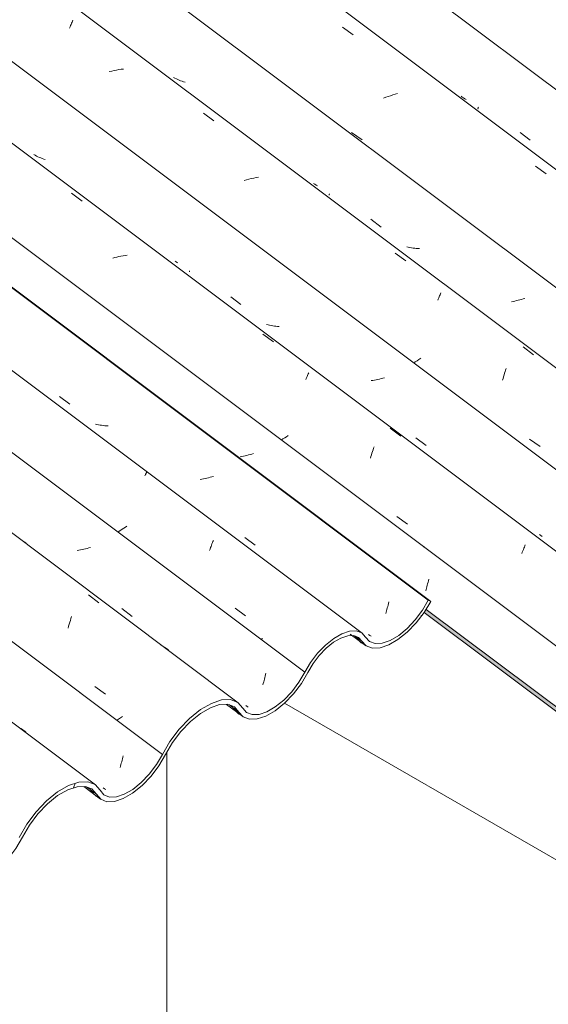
# Model space of a CAD drawing. Header units: millimetres. Extents: x 6528 to 21779, y 617 to 11154.
# Tile 80 of 106: x 16143 to 16623, y 4936 to 5830. Entities that reach past the tile are written whole.
import ezdxf

# ---------------------------------------------------------------- set-up
doc = ezdxf.new("R2010")
doc.units = ezdxf.units.MM
doc.layers.add('A-GLAZ-CWMG', color=7, linetype='Continuous', lineweight=5)
doc.layers.add('I-WALL', color=7, linetype='Continuous', lineweight=5)

# ---------------------------------------------------------------- blocks, each defined once
blk = doc.blocks.new('FP_63-ISO_02')
at = {"layer": 'A-GLAZ-CWMG', "color": 9, "true_color": 0xc0c0c0}
for p, q in [((16344.7, 5433.57), (16343.17, 5433.3)), ((16346.22, 5433.86), (16344.7, 5433.57)), ((16347.75, 5434.18), (16346.22, 5433.86)), ((16349.26, 5434.52), (16347.75, 5434.18)), ((16350.78, 5434.88), (16349.26, 5434.52)), ((16352.28, 5435.27), (16350.78, 5434.88)), ((16353.78, 5435.68), (16352.28, 5435.27)), ((16355.27, 5436.11), (16353.78, 5435.68)), ((16512.46, 5313.88), (16512.81, 5315.17)), ((16512.81, 5315.17), (16513.15, 5316.48)), ((16513.15, 5316.48), (16513.49, 5317.81)), ((16513.49, 5317.81), (16513.82, 5319.17)), ((16513.82, 5319.17), (16514.13, 5320.54)), ((16514.13, 5320.54), (16514.44, 5321.93)), ((16511.74, 5311.37), (16512.1, 5312.62)), ((16512.1, 5312.62), (16512.46, 5313.88))]:
    blk.add_line(p, q, dxfattribs=at)
blk = doc.blocks.new('FP_64-ISO_02')
at = {"layer": 'A-GLAZ-CWMG'}
blk.add_line((17055.9, 5027.73), (13731.04, 7523.22), dxfattribs=at)
at = {"layer": 'A-GLAZ-CWMG', "color": 9, "true_color": 0xc0c0c0}
for p, q in [((16190.18, 5672.63), (16199.73, 5665.6)), ((16229.44, 5614.25), (16227.59, 5613.77)), ((16231.29, 5614.7), (16229.44, 5614.25)), ((16233.15, 5615.11), (16231.29, 5614.7)), ((16235, 5615.48), (16233.15, 5615.11)), ((16236.86, 5615.82), (16235, 5615.48)), ((16238.71, 5616.12), (16236.86, 5615.82)), ((16240.56, 5616.38), (16238.71, 5616.12)), ((16363.85, 5544.71), (16373.39, 5537.66)), ((16402.82, 5503.53), (16403.24, 5504.49)), ((16403.24, 5504.49), (16403.65, 5505.41)), ((16403.65, 5505.41), (16404.04, 5506.29)), ((16404.04, 5506.29), (16404.43, 5507.12)), ((16404.43, 5507.12), (16404.79, 5507.92)), ((16404.79, 5507.92), (16405.14, 5508.67)), ((16405.14, 5508.67), (16405.47, 5509.38)), ((16479.48, 5459.15), (16489.01, 5452.08)), ((16382.1, 5449.38), (16380.55, 5448.34)), ((16383.68, 5450.41), (16382.1, 5449.38)), ((16385.3, 5451.44), (16383.68, 5450.41)), ((16386.95, 5452.46), (16385.3, 5451.44)), ((16463.9, 5439.53), (16464.39, 5440.94)), ((16464.39, 5440.94), (16464.87, 5442.31)), ((16461.53, 5432.02), (16462, 5433.59)), ((16462, 5433.59), (16462.47, 5435.12)), ((16462.47, 5435.12), (16462.94, 5436.62)), ((16462.94, 5436.62), (16463.42, 5438.09)), ((16463.42, 5438.09), (16463.9, 5439.53)), ((16485.57, 5378.8), (16495.1, 5372.02)), ((16510.59, 5351.37), (16510.14, 5351.07)), ((16600.85, 5350.1), (16601.3, 5351.2)), ((16601.3, 5351.2), (16601.75, 5352.27)), ((16601.75, 5352.27), (16602.18, 5353.29)), ((16598.96, 5345.3), (16599.44, 5346.56)), ((16599.44, 5346.56), (16599.91, 5347.78)), ((16599.91, 5347.78), (16600.38, 5348.96)), ((16600.38, 5348.96), (16600.85, 5350.1))]:
    blk.add_line(p, q, dxfattribs=at)
blk = doc.blocks.new('FP_65-ISO_02')
at = {"layer": 'A-GLAZ-CWMG', "color": 9, "true_color": 0xc0c0c0}
for p, q in [((16157.12, 5707.13), (16155.9, 5707.8)), ((16158.36, 5706.48), (16157.12, 5707.13)), ((16159.62, 5705.88), (16158.36, 5706.48)), ((16160.89, 5705.3), (16159.62, 5705.88)), ((16162.19, 5704.76), (16160.89, 5705.3)), ((16163.5, 5704.25), (16162.19, 5704.76)), ((16164.84, 5703.78), (16163.5, 5704.25)), ((16166.19, 5703.34), (16164.84, 5703.78)), ((16285.25, 5610.31), (16284.14, 5611.09)), ((16286.38, 5609.56), (16285.25, 5610.31)), ((16297.11, 5601.56), (16297.14, 5601.73)), ((16297.11, 5601.43), (16297.11, 5601.56)), ((16297.14, 5601.34), (16297.11, 5601.43)), ((16297.14, 5601.73), (16297.2, 5601.96)), ((16297.2, 5601.96), (16297.29, 5602.22)), ((16334.7, 5578.56), (16343.95, 5571.5)), ((16368.6, 5553.04), (16367.21, 5553.4)), ((16370.01, 5552.72), (16368.6, 5553.04)), ((16371.42, 5552.43), (16370.01, 5552.72)), ((16372.86, 5552.18), (16371.42, 5552.43)), ((16374.3, 5551.95), (16372.86, 5552.18)), ((16375.76, 5551.76), (16374.3, 5551.95)), ((16377.22, 5551.6), (16375.76, 5551.76)), ((16378.7, 5551.48), (16377.22, 5551.6)), ((16463.72, 5502.66), (16462.19, 5502.42)), ((16465.25, 5502.92), (16463.72, 5502.66)), ((16466.77, 5503.21), (16465.25, 5502.92)), ((16468.3, 5503.52), (16466.77, 5503.21)), ((16469.82, 5503.86), (16468.3, 5503.52)), ((16471.33, 5504.22), (16469.82, 5503.86)), ((16472.84, 5504.61), (16471.33, 5504.22)), ((16474.35, 5505.01), (16472.84, 5504.61)), ((16502.86, 5450.4), (16512.11, 5443.36)), ((16616.39, 5361.75), (16615.18, 5362.62)), ((16617.61, 5360.91), (16616.39, 5361.75))]:
    blk.add_line(p, q, dxfattribs=at)
blk = doc.blocks.new('FP_66-ISO_02')
at = {"layer": 'A-GLAZ-CWMG'}
blk.add_line((17180.28, 5101.02), (13731.04, 7689.87), dxfattribs=at)
at = {"layer": 'A-GLAZ-CWMG', "color": 9, "true_color": 0xc0c0c0}
for p, q in [((16188.84, 5823.83), (16189.29, 5824.96)), ((16189.29, 5824.96), (16189.74, 5826.05)), ((16189.74, 5826.05), (16190.18, 5827.1)), ((16190.18, 5827.1), (16190.61, 5828.12)), ((16190.61, 5828.12), (16191.03, 5829.1)), ((16191.03, 5829.1), (16191.44, 5830.04)), ((16188.38, 5822.67), (16188.84, 5823.83)), ((16226.58, 5783.74), (16224.42, 5783.23)), ((16228.74, 5784.2), (16226.58, 5783.74)), ((16230.9, 5784.61), (16228.74, 5784.2)), ((16233.06, 5784.98), (16230.9, 5784.61)), ((16235.22, 5785.3), (16233.06, 5784.98)), ((16237.37, 5785.56), (16235.22, 5785.3)), ((16309.81, 5745.54), (16319.4, 5738.56)), ((16349.07, 5684.82), (16346.93, 5684.17)), ((16351.22, 5685.42), (16349.07, 5684.82)), ((16353.38, 5685.98), (16351.22, 5685.42)), ((16355.54, 5686.5), (16353.38, 5685.98)), ((16357.7, 5686.97), (16355.54, 5686.5)), ((16359.87, 5687.4), (16357.7, 5686.97)), ((16484.1, 5618.22), (16493.67, 5611.2)), ((16522.62, 5575.43), (16523.06, 5576.51)), ((16523.06, 5576.51), (16523.5, 5577.54)), ((16523.5, 5577.54), (16523.92, 5578.54)), ((16523.92, 5578.54), (16524.34, 5579.5)), ((16524.34, 5579.5), (16524.74, 5580.42)), ((16524.74, 5580.42), (16525.13, 5581.3)), ((16525.13, 5581.3), (16525.51, 5582.15)), ((16600.14, 5533.02), (16609.71, 5525.98)), ((16503.87, 5520.54), (16502.26, 5519.47)), ((16505.52, 5521.61), (16503.87, 5520.54)), ((16507.19, 5522.67), (16505.52, 5521.61)), ((16502.26, 5519.47), (16500.69, 5518.4)), ((16583.83, 5510.56), (16584.31, 5512.03)), ((16584.31, 5512.03), (16584.78, 5513.47)), ((16581.53, 5502.8), (16581.98, 5504.41)), ((16581.98, 5504.41), (16582.43, 5505.99)), ((16582.43, 5505.99), (16582.9, 5507.54)), ((16582.9, 5507.54), (16583.36, 5509.07)), ((16583.36, 5509.07), (16583.83, 5510.56)), ((16605.99, 5449.31), (16615.55, 5442.56))]:
    blk.add_line(p, q, dxfattribs=at)
blk = doc.blocks.new('FP_67-ISO_02')
at = {"layer": 'A-GLAZ-CWMG', "color": 9, "true_color": 0xc0c0c0}
for p, q in [((16284.05, 5777.12), (16282.81, 5777.75)), ((16285.31, 5776.53), (16284.05, 5777.12)), ((16286.59, 5775.97), (16285.31, 5776.53)), ((16287.89, 5775.44), (16286.59, 5775.97)), ((16289.21, 5774.95), (16287.89, 5775.44)), ((16290.55, 5774.49), (16289.21, 5774.95)), ((16291.91, 5774.06), (16290.55, 5774.49)), ((16293.28, 5773.67), (16291.91, 5774.06)), ((16410.98, 5680.87), (16409.84, 5681.66)), ((16412.14, 5680.12), (16410.98, 5680.87)), ((16413.32, 5679.4), (16412.14, 5680.12)), ((16424.03, 5671.16), (16424.05, 5671.31)), ((16424.04, 5671.05), (16424.03, 5671.16)), ((16424.07, 5670.97), (16424.04, 5671.05)), ((16424.05, 5671.31), (16424.09, 5671.49)), ((16424.09, 5671.49), (16424.15, 5671.71)), ((16424.15, 5671.71), (16424.24, 5671.96)), ((16424.24, 5671.96), (16424.35, 5672.25)), ((16462, 5649.06), (16471.25, 5642)), ((16495.92, 5623.55), (16494.51, 5623.85)), ((16497.35, 5623.29), (16495.92, 5623.55)), ((16498.79, 5623.06), (16497.35, 5623.29)), ((16500.24, 5622.87), (16498.79, 5623.06)), ((16501.7, 5622.71), (16500.24, 5622.87)), ((16503.17, 5622.58), (16501.7, 5622.71)), ((16504.66, 5622.48), (16503.17, 5622.58)), ((16506.15, 5622.42), (16504.66, 5622.48)), ((16591.27, 5574.41), (16589.75, 5574.11)), ((16592.79, 5574.73), (16591.27, 5574.41)), ((16594.31, 5575.08), (16592.79, 5574.73)), ((16595.82, 5575.45), (16594.31, 5575.08)), ((16597.32, 5575.84), (16595.82, 5575.45)), ((16598.82, 5576.26), (16597.32, 5575.84)), ((16600.31, 5576.7), (16598.82, 5576.26)), ((16601.79, 5577.15), (16600.31, 5576.7))]:
    blk.add_line(p, q, dxfattribs=at)
blk = doc.blocks.new('FP_68-ISO_02')
at = {"layer": 'A-GLAZ-CWMG'}
blk.add_line((17314.28, 5180.68), (13731.04, 7870.1), dxfattribs=at)
at = {"layer": 'A-GLAZ-CWMG', "color": 9, "true_color": 0xc0c0c0}
for p, q in [((16436.09, 5823.61), (16445.74, 5816.68)), ((16481.77, 5761.98), (16479.63, 5761.33)), ((16483.92, 5762.59), (16481.77, 5761.98)), ((16486.08, 5763.16), (16483.92, 5762.59)), ((16475.37, 5759.92), (16473.25, 5759.16)), ((16477.5, 5760.64), (16475.37, 5759.92)), ((16479.63, 5761.33), (16477.5, 5760.64)), ((16444.34, 5727.8), (16453.88, 5721.11)), ((16611.36, 5697.3), (16620.99, 5690.34))]:
    blk.add_line(p, q, dxfattribs=at)
blk = doc.blocks.new('FP_69-ISO_02')
at = {"layer": 'A-GLAZ-CWMG', "color": 9, "true_color": 0xc0c0c0}
for p, q in [((16544.98, 5760.03), (16543.84, 5760.82)), ((16546.13, 5759.28), (16544.98, 5760.03)), ((16547.31, 5758.55), (16546.13, 5759.28)), ((16548.51, 5757.86), (16547.31, 5758.55)), ((16559.19, 5749.45), (16559.2, 5749.59)), ((16559.2, 5749.34), (16559.19, 5749.45)), ((16559.2, 5749.59), (16559.24, 5749.77)), ((16559.24, 5749.26), (16559.2, 5749.34)), ((16559.24, 5749.77), (16559.3, 5749.98)), ((16559.3, 5749.98), (16559.38, 5750.23)), ((16559.38, 5750.23), (16559.48, 5750.52)), ((16559.48, 5750.52), (16559.61, 5750.84)), ((16597.4, 5727.96), (16606.65, 5720.89))]:
    blk.add_line(p, q, dxfattribs=at)
blk = doc.blocks.new('Rectangular Mullion - Telha Fibrocimento - Ondulada-1908998-ISO_02')
at = {"layer": 'A-GLAZ-CWMG', "true_color": 0xc0c0c0}
h = blk.add_hatch(dxfattribs=at)
h.set_pattern_fill('FP_7', color=9, style=0, pattern_type=2)
h.set_pattern_definition([(330, (16950.027, 8886.827), (229.8948, -66.36456), [10.95, -188.144, 10.95, -1249.982]), (330, (16950.027, 8886.827), (229.8948, -66.36456), [-210.045, -188.144, 10.95, -387.239, -663.648]), (330, (16950.027, 8886.827), (229.8948, -66.36456), [-796.378, 10.95, -188.144, 10.95, -453.604]), (330, (16950.027, 8886.827), (229.8948, -66.36456), [-1006.423, -121.779, 10.95, -320.874]), (111.206, (17036.237, 8870.235), (-164.72045, 291.81386), [13.108, -225.225, -1509.443]), (111.206, (17036.237, 8870.235), (-164.72045, 291.81386), [-238.333, 13.108, -225.225, -1271.11]), (111.206, (17036.237, 8870.235), (-164.72045, 291.81386), [-476.666, 13.108, -463.558, -794.444]), (111.206, (17036.237, 8870.235), (-164.72045, 291.81386), [-953.332, 13.108, -225.225, -556.111]), (111.206, (17036.237, 8870.235), (-164.72045, 291.81386), [-1191.665, 13.108, -145.78, -397.222]), (111.206, (17036.237, 8870.235), (-164.72045, 291.81386), [-1350.554, 13.108, -384.113]), (234.896, (17064.974, 8986.374), (-65.17375, -225.44905), [8.245, -141.67, -949.464]), (234.896, (17064.974, 8986.374), (-65.17375, -225.44905), [-149.915, 8.245, -141.67, -799.548]), (234.896, (17064.974, 8986.374), (-65.17375, -225.44905), [-299.831, 8.245, -291.585, -499.718]), (234.896, (17064.974, 8986.374), (-65.17375, -225.44905), [-599.661, 8.245, -141.67, -349.802]), (234.896, (17064.974, 8986.374), (-65.17375, -225.44905), [-749.577, 8.245, -91.698, -249.859]), (234.896, (17064.974, 8986.374), (-65.17375, -225.44905), [-849.52, 8.245, -241.614])])
h.paths.add_polyline_path([(16964.31, 4950.99), (16964.83, 4954.72), (16512.04, 5294.57), (16510.4, 5291.67), (16945.01, 4965.48)])
h.paths.add_polyline_path([(12046.42, 8642.14), (12049.52, 8643.93), (10576.12, 9749.8), (10575.6, 9746.07), (12022.22, 8660.31)])
at = {"layer": 'A-GLAZ-CWMG'}
for p, q in [((17375.49, 5207.34), (13731.04, 7942.7)), ((17241, 5128.27), (13731.04, 7762.69)), ((17115.22, 5057.34), (13731.04, 7597.35)), ((16995.01, 4987.33), (13841.13, 7354.49)), ((16964.31, 4950.99), (16510.34, 5291.72)), ((16964.83, 4954.72), (16512.04, 5294.57))]:
    blk.add_line(p, q, dxfattribs=at)
for name in ['FP_68-ISO_02', 'FP_69-ISO_02', 'FP_67-ISO_02', 'FP_63-ISO_02', 'FP_66-ISO_02', 'FP_64-ISO_02', 'FP_65-ISO_02']:
    blk.add_blockref(name, (0, 0), dxfattribs=at)
blk = doc.blocks.new('FP_241-ISO_02')
at = {"layer": 'A-GLAZ-CWMG'}
blk.add_line((16211.92, 5135.13), (13731.04, 6997.16), dxfattribs=at)
at = {"layer": 'A-GLAZ-CWMG', "color": 9, "true_color": 0xc0c0c0}
for p, q in [((16143.99, 5186.32), (16142.34, 5187.27)), ((16145.59, 5185.32), (16143.99, 5186.32)), ((16147.16, 5184.27), (16145.59, 5185.32)), ((16148.69, 5183.16), (16147.16, 5184.27))]:
    blk.add_line(p, q, dxfattribs=at)
blk = doc.blocks.new('FP_242-ISO_02')
at = {"layer": 'A-GLAZ-CWMG', "color": 9, "true_color": 0xc0c0c0}
for p, q in [((16234.64, 5152.2), (16234.99, 5153.46)), ((16234.99, 5153.46), (16235.34, 5154.76)), ((16235.34, 5154.76), (16235.68, 5156.07)), ((16235.68, 5156.07), (16236.01, 5157.41)), ((16236.01, 5157.41), (16236.34, 5158.77)), ((16236.34, 5158.77), (16236.65, 5160.14)), ((16236.65, 5160.14), (16236.95, 5161.54)), ((16234.28, 5150.95), (16234.64, 5152.2)), ((16220, 5131.52), (16218.87, 5132.32)), ((16221.14, 5130.75), (16220, 5131.52))]:
    blk.add_line(p, q, dxfattribs=at)
blk = doc.blocks.new('FP_243-ISO_02')
at = {"layer": 'A-GLAZ-CWMG'}
blk.add_line((16341.38, 5209.73), (13731.04, 7168.93), dxfattribs=at)
at = {"layer": 'A-GLAZ-CWMG', "color": 9, "true_color": 0xc0c0c0}
for p, q in [((16148.67, 5354.94), (16147.13, 5356.03)), ((16205.45, 5307.67), (16215.04, 5300.63)), ((16189.61, 5286.28), (16190.16, 5287.94)), ((16186.94, 5277.39), (16187.46, 5279.24)), ((16187.46, 5279.24), (16187.99, 5281.06)), ((16187.99, 5281.06), (16188.52, 5282.84)), ((16188.52, 5282.84), (16189.07, 5284.58)), ((16189.07, 5284.58), (16189.61, 5286.28)), ((16273.3, 5260.97), (16271.64, 5261.91)), ((16274.91, 5259.99), (16273.3, 5260.97)), ((16276.49, 5258.95), (16274.91, 5259.99)), ((16278.03, 5257.85), (16276.49, 5258.95)), ((16211.26, 5224.36), (16220.85, 5217.65)), ((16232.79, 5194.8), (16231.1, 5193.62)), ((16234.52, 5195.99), (16232.79, 5194.8)), ((16236.29, 5197.16), (16234.52, 5195.99))]:
    blk.add_line(p, q, dxfattribs=at)
blk = doc.blocks.new('FP_244-ISO_02')
at = {"layer": 'A-GLAZ-CWMG', "color": 9, "true_color": 0xc0c0c0}
for p, q in [((16205.88, 5350.39), (16204.39, 5349.97)), ((16207.37, 5350.83), (16205.88, 5350.39)), ((16196.82, 5348.23), (16195.29, 5347.96)), ((16198.34, 5348.53), (16196.82, 5348.23)), ((16199.86, 5348.86), (16198.34, 5348.53)), ((16201.38, 5349.21), (16199.86, 5348.86)), ((16202.88, 5349.58), (16201.38, 5349.21)), ((16204.39, 5349.97), (16202.88, 5349.58)), ((16235.91, 5295.27), (16245.16, 5288.23)), ((16365.6, 5232.55), (16365.92, 5233.91)), ((16365.92, 5233.91), (16366.24, 5235.3)), ((16366.24, 5235.3), (16366.53, 5236.69)), ((16363.87, 5226.07), (16364.23, 5227.32)), ((16364.23, 5227.32), (16364.59, 5228.6)), ((16364.59, 5228.6), (16364.93, 5229.89)), ((16364.93, 5229.89), (16365.27, 5231.21)), ((16365.27, 5231.21), (16365.6, 5232.55)), ((16349.47, 5206.32), (16348.34, 5207.12)), ((16350.62, 5205.56), (16349.47, 5206.32))]:
    blk.add_line(p, q, dxfattribs=at)
blk = doc.blocks.new('FP_245-ISO_02')
at = {"layer": 'A-GLAZ-CWMG'}
blk.add_line((16453.95, 5272.85), (13746.34, 7305.06), dxfattribs=at)
at = {"layer": 'A-GLAZ-CWMG', "color": 9, "true_color": 0xc0c0c0}
for p, q in [((16256.77, 5416.03), (16257.04, 5416.57)), ((16257.04, 5416.57), (16257.3, 5417.08)), ((16257.3, 5417.08), (16257.53, 5417.55)), ((16257.53, 5417.55), (16257.74, 5417.97)), ((16257.74, 5417.97), (16257.93, 5418.36)), ((16257.93, 5418.36), (16258.1, 5418.71)), ((16258.1, 5418.71), (16258.25, 5419.02)), ((16258.25, 5419.02), (16258.37, 5419.28)), ((16237.54, 5368.32), (16236.13, 5367.43)), ((16238.98, 5369.2), (16237.54, 5368.32)), ((16240.45, 5370.07), (16238.98, 5369.2)), ((16233.4, 5365.65), (16232.08, 5364.75)), ((16234.75, 5366.54), (16233.4, 5365.65)), ((16236.13, 5367.43), (16234.75, 5366.54)), ((16315.9, 5349.41), (16316.34, 5350.63)), ((16316.34, 5350.63), (16316.77, 5351.82)), ((16316.77, 5351.82), (16317.21, 5352.98)), ((16317.21, 5352.98), (16317.64, 5354.1)), ((16317.64, 5354.1), (16318.07, 5355.2)), ((16318.07, 5355.2), (16318.5, 5356.25)), ((16318.5, 5356.25), (16318.92, 5357.27)), ((16315.47, 5348.15), (16315.9, 5349.41)), ((16338.58, 5295.64), (16348.07, 5288.79)), ((16363.42, 5268.02), (16362.13, 5267.14))]:
    blk.add_line(p, q, dxfattribs=at)
blk = doc.blocks.new('FP_246-ISO_02')
at = {"layer": 'A-GLAZ-CWMG', "color": 9, "true_color": 0xc0c0c0}
for p, q in [((16179.26, 5488.08), (16188.51, 5481.02)), ((16213.18, 5462.57), (16211.78, 5462.9)), ((16214.59, 5462.28), (16213.18, 5462.57)), ((16216.02, 5462.02), (16214.59, 5462.28)), ((16217.46, 5461.79), (16216.02, 5462.02)), ((16218.91, 5461.6), (16217.46, 5461.79)), ((16220.37, 5461.44), (16218.91, 5461.6)), ((16221.85, 5461.31), (16220.37, 5461.44)), ((16223.33, 5461.22), (16221.85, 5461.31)), ((16308.4, 5412.85), (16306.87, 5412.57)), ((16309.92, 5413.15), (16308.4, 5412.85)), ((16311.44, 5413.47), (16309.92, 5413.15)), ((16312.96, 5413.82), (16311.44, 5413.47)), ((16314.47, 5414.19), (16312.96, 5413.82)), ((16315.97, 5414.58), (16314.47, 5414.19)), ((16317.47, 5415), (16315.97, 5414.58)), ((16318.96, 5415.44), (16317.47, 5415)), ((16347.47, 5359.84), (16356.72, 5352.8)), ((16476.86, 5295.83), (16477.19, 5297.17)), ((16477.19, 5297.17), (16477.51, 5298.53)), ((16477.51, 5298.53), (16477.82, 5299.91)), ((16477.82, 5299.91), (16478.13, 5301.31)), ((16475.45, 5290.69), (16475.81, 5291.94)), ((16475.81, 5291.94), (16476.17, 5293.21)), ((16476.17, 5293.21), (16476.52, 5294.51)), ((16476.52, 5294.51), (16476.86, 5295.83)), ((16460.99, 5270.85), (16459.85, 5271.63)), ((16462.15, 5270.09), (16460.99, 5270.85))]:
    blk.add_line(p, q, dxfattribs=at)
blk = doc.blocks.new('FP_247-ISO_02')
at = {"layer": 'A-GLAZ-CWMG'}
blk.add_line((16443.16, 5272.17), (16457.11, 5261.7), dxfattribs=at)
at = {"layer": 'A-GLAZ-CWMG', "color": 9, "true_color": 0xc0c0c0}
for p, q in [((16449.4, 5267.92), (16448.42, 5268.99)), ((16450.4, 5266.88), (16449.4, 5267.92)), ((16451.42, 5265.87), (16450.4, 5266.88)), ((16452.47, 5264.89), (16451.42, 5265.87)), ((16453.55, 5263.94), (16452.47, 5264.89))]:
    blk.add_line(p, q, dxfattribs=at)
blk = doc.blocks.new('FP_248-ISO_02')
at = {"layer": 'A-GLAZ-CWMG'}
blk.add_line((16330.86, 5208.25), (16345.69, 5197.12), dxfattribs=at)
at = {"layer": 'A-GLAZ-CWMG', "color": 9, "true_color": 0xc0c0c0}
for p, q in [((16337.72, 5203.67), (16336.72, 5204.8)), ((16338.75, 5202.57), (16337.72, 5203.67)), ((16339.81, 5201.51), (16338.75, 5202.57)), ((16340.9, 5200.48), (16339.81, 5201.51)), ((16342.01, 5199.47), (16340.9, 5200.48))]:
    blk.add_line(p, q, dxfattribs=at)
blk = doc.blocks.new('FP_249-ISO_02')
at = {"layer": 'A-GLAZ-CWMG'}
blk.add_line((16201.16, 5133.64), (16216.4, 5122.2), dxfattribs=at)
at = {"layer": 'A-GLAZ-CWMG', "color": 9, "true_color": 0xc0c0c0}
for p, q in [((16208.45, 5128.83), (16207.49, 5129.92)), ((16209.43, 5127.77), (16208.45, 5128.83)), ((16210.43, 5126.74), (16209.43, 5127.77)), ((16211.47, 5125.74), (16210.43, 5126.74)), ((16212.53, 5124.76), (16211.47, 5125.74))]:
    blk.add_line(p, q, dxfattribs=at)
blk = doc.blocks.new('Rectangular Mullion - Telha Fibrocimento - Ondulada-1908999-ISO_02')
at = {"layer": 'A-GLAZ-CWMG', "true_color": 0xc0c0c0}
h = blk.add_hatch(dxfattribs=at)
h.set_pattern_fill('FP_12', color=9, style=0, pattern_type=2)
h.set_pattern_definition([(35.687, (12963.13, 6495.37), (232.4107, 222.10645), [11.803, -202.805, -1359.185]), (35.687, (12963.13, 6495.37), (232.4107, 222.10645), [-214.608, 11.803, -202.805, -1144.577]), (35.687, (12963.13, 6495.37), (232.4107, 222.10645), [-429.216, 11.803, -417.413, -715.36]), (35.687, (12963.13, 6495.37), (232.4107, 222.10645), [-858.432, 11.803, -202.805, -500.752]), (35.687, (12963.13, 6495.37), (232.4107, 222.10645), [-1073.041, 11.803, -131.269, -357.68]), (35.687, (12963.13, 6495.37), (232.4107, 222.10645), [-1216.113, 11.803, -345.877]), (137.177, (13050.29, 6585.56), (-166.5234, 43.963), [6.535, -112.291, -752.566]), (137.177, (13050.29, 6585.56), (-166.5234, 43.963), [-118.826, 6.535, -112.291, -633.74]), (137.177, (13050.29, 6585.56), (-166.5234, 43.963), [-237.653, 6.535, -231.117, -396.088]), (137.177, (13050.29, 6585.56), (-166.5234, 43.963), [-475.305, 6.535, -112.291, -277.261]), (137.177, (13050.29, 6585.56), (-166.5234, 43.963), [-594.131, 6.535, -72.682, -198.044]), (137.177, (13050.29, 6585.56), (-166.5234, 43.963), [-673.349, 6.535, -191.508]), (247.064, (13079.337, 6716.79), (-65.88806, -266.0695), [12.3, -211.345, -1416.419]), (247.064, (13079.337, 6716.79), (-65.88806, -266.0695), [-223.645, 12.3, -211.345, -1192.774]), (247.064, (13079.337, 6716.79), (-65.88806, -266.0695), [-447.29, 12.3, -434.99, -745.484]), (247.064, (13079.337, 6716.79), (-65.88806, -266.0695), [-894.58, 12.3, -211.345, -521.839]), (247.064, (13079.337, 6716.79), (-65.88806, -266.0695), [-1118.225, 12.3, -136.796, -372.742]), (247.064, (13079.337, 6716.79), (-65.88806, -266.0695), [-1267.322, 12.3, -360.441])])
h.paths.add_polyline_path([(15731.39, 4831.04), (15743.13, 4839.85), (15750.16, 4846.57), (15758.49, 4856.94), (15771.88, 4878.37), (15781.05, 4889.04), (15789.33, 4896.43), (15797.19, 4901.69), (15805.69, 4905.21), (15812.06, 4906.26), (15818.17, 4904.92), (15827.42, 4896.89), (15834.11, 4895.42), (15843.57, 4897.39), (15851.75, 4901.21), (15862.59, 4909.26), (15870.78, 4917.27), (15879, 4927.63), (15892.98, 4949.73), (15898.54, 4956.93), (15906.73, 4965.29), (15915.31, 4972.05), (15923.8, 4976.82), (15931.72, 4979.35), (15938.65, 4979.48), (15944.5, 4976.87), (15952.56, 4967.87), (15957.75, 4965.86), (15965.37, 4966.33), (15973.11, 4969), (15982.86, 4975), (15990.58, 4981.36), (16000.13, 4991.95), (16006.11, 5000.11), (16018.57, 5022.09), (16026.69, 5033.03), (16035.87, 5042.72), (16045.56, 5050.59), (16055.41, 5056.25), (16065.47, 5059.19), (16072.55, 5059.16), (16078.32, 5056.76), (16086.4, 5046.85), (16091.95, 5044.52), (16098.94, 5044.66), (16107.87, 5047.8), (16115.55, 5052.22), (16124.14, 5059.14), (16132.34, 5067.71), (16139.61, 5077.4), (16151.91, 5098.56), (16159.66, 5108.85), (16168.36, 5117.95), (16177.53, 5125.34), (16187.46, 5130.88), (16196.81, 5133.5), (16203.28, 5133.44), (16208.63, 5131.34), (16216.65, 5122.02), (16223.39, 5119.85), (16229.19, 5120.04), (16238.05, 5123.2), (16245.7, 5127.63), (16254.18, 5134.46), (16262.31, 5142.93), (16269.54, 5152.52), (16283.53, 5175.76), (16289.46, 5183.63), (16298.08, 5192.63), (16307.16, 5199.95), (16316.17, 5205.17), (16324.62, 5208.01), (16332.03, 5208.29), (16337.98, 5206.01), (16346.04, 5196.87), (16351.62, 5194.71), (16358.56, 5194.96), (16366.48, 5197.59), (16374.94, 5202.45), (16383.46, 5209.28), (16391.57, 5217.69), (16398.81, 5227.22), (16409.42, 5245.23), (16415.07, 5252.7), (16421.4, 5259.29), (16428.06, 5264.65), (16434.68, 5268.47), (16440.88, 5270.54), (16446.82, 5270.54), (16450.67, 5269.05), (16457.69, 5261.29), (16463.93, 5259.28), (16470.24, 5259.56), (16478.13, 5262.22), (16486.55, 5267.08), (16495.02, 5273.87), (16504.24, 5283.72), (16510.32, 5291.67), (16516.3, 5301.71), (16514.09, 5302.98), (16508.78, 5293.76), (16501.04, 5283.72), (16494.94, 5277.27), (16487.2, 5270.93), (16479.48, 5266.37), (16472.23, 5263.83), (16465.84, 5263.47), (16460.68, 5265.3), (16453.6, 5273.1), (16448.69, 5274.98), (16442.58, 5274.74), (16435.61, 5272.41), (16428.17, 5268.12), (16420.68, 5262.1), (16413.56, 5254.7), (16407.21, 5246.32), (16396.61, 5228.32), (16390.1, 5219.73), (16382.8, 5212.14), (16375.12, 5205.97), (16367.5, 5201.57), (16360.35, 5199.18), (16353.13, 5199.31), (16349.05, 5200.86), (16340.99, 5210.01), (16334.48, 5212.52), (16326.38, 5212.22), (16317.14, 5209.13), (16307.28, 5203.43), (16297.35, 5195.42), (16287.92, 5185.58), (16279.52, 5174.45), (16267.27, 5153.5), (16260.74, 5144.86), (16253.41, 5137.22), (16245.7, 5131.02), (16238.05, 5126.61), (16230.88, 5124.25), (16224.61, 5124.06), (16219.6, 5126.06), (16211.56, 5135.39), (16205, 5137.94), (16196.81, 5137.64), (16187.46, 5134.5), (16177.49, 5128.7), (16167.46, 5120.58), (16157.94, 5110.6), (16149.48, 5099.32), (16137.21, 5078.19), (16130.66, 5069.5), (16123.3, 5061.83), (16113.83, 5054.63), (16107.87, 5051.21), (16100.68, 5048.88), (16094.41, 5048.75), (16089.42, 5050.83), (16081.25, 5060.81), (16074.27, 5063.63), (16065.47, 5063.28), (16055.41, 5059.79), (16042.99, 5051.95), (16033.96, 5044.4), (16021.75, 5030.48), (16015.08, 5021.17), (16002.51, 4999.01), (15993.79, 4988.27), (15988.23, 4982.62), (15980.35, 4976.48), (15972.58, 4972.22), (15965.37, 4970.09), (15959.14, 4970.21), (15954.24, 4972.57), (15950.96, 4977.03), (15945.86, 4982.05), (15938.58, 4983.95), (15929.61, 4982.6), (15919.56, 4978.1), (15909.11, 4970.76), (15898.97, 4961.07), (15889.82, 4949.69), (15876.02, 4927.45), (15868.5, 4918.29), (15860.24, 4910.5), (15850.17, 4903.85), (15843.57, 4900.87), (15836.23, 4899.66), (15830.19, 4900.99), (15820.89, 4909.05), (15814.02, 4910.5), (15805.69, 4909.04), (15795.13, 4903.85), (15786.83, 4897.97), (15777.49, 4889.04), (15769.08, 4878.65), (15755.92, 4857.51), (15748.51, 4848.41), (15740.32, 4840.66), (15731.91, 4834.77)])
at = {"layer": 'A-GLAZ-CWMG'}
for p, q in [((16514.09, 5302.98), (13783.41, 7352.5)), ((16516.3, 5301.71), (13783.71, 7352.67)), ((16401.98, 5237.43), (13731.04, 7242.12)), ((16272.62, 5162.66), (13731.04, 7070.25)), ((16516.3, 5301.71), (16514.09, 5302.98)), ((16453.72, 5265.58), (16447.43, 5270.3)), ((16342.14, 5201.3), (16333.64, 5207.67)), ((16212.78, 5126.52), (16203.86, 5133.21))]:
    blk.add_line(p, q, dxfattribs=at)
for points in [[(16453.72, 5265.58, 0), (16457.69, 5261.29, 0), (16463.3, 5259.25, 0), (16470.24, 5259.56, 0), (16478.13, 5262.22, 0), (16486.55, 5267.08, 0), (16495.02, 5273.87, 0), (16503.09, 5282.22, 0), (16510.32, 5291.67, 0), (16516.3, 5301.71, 0)], [(16514.09, 5302.98, 0), (16508.78, 5293.76, 0), (16502.27, 5285.03, 0), (16494.94, 5277.27, 0), (16487.2, 5270.93, 0), (16479.48, 5266.37, 0), (16472.23, 5263.83, 0), (16465.84, 5263.47, 0), (16460.68, 5265.3, 0), (16457.04, 5269.22, 0)], [(16457.04, 5269.22, 0), (16453.6, 5273.1, 0), (16448.69, 5274.98, 0), (16442.58, 5274.74, 0), (16435.61, 5272.41, 0), (16428.17, 5268.12, 0), (16420.68, 5262.1, 0), (16413.56, 5254.7, 0), (16407.21, 5246.32, 0), (16401.98, 5237.43, 0)], [(16404.78, 5237.33, 0), (16409.42, 5245.23, 0), (16415.07, 5252.7, 0), (16421.4, 5259.29, 0), (16428.06, 5264.65, 0), (16434.68, 5268.47, 0), (16440.88, 5270.54, 0), (16446.31, 5270.73, 0), (16450.67, 5269.05, 0), (16453.72, 5265.58, 0)], [(16342.14, 5201.3, 0), (16346.04, 5196.87, 0), (16351.62, 5194.71, 0), (16358.56, 5194.96, 0), (16366.48, 5197.59, 0), (16374.94, 5202.45, 0), (16383.46, 5209.28, 0), (16391.57, 5217.69, 0), (16398.81, 5227.22, 0), (16404.78, 5237.33, 0)], [(16401.98, 5237.43, 0), (16396.61, 5228.32, 0), (16390.1, 5219.73, 0), (16382.8, 5212.14, 0), (16375.12, 5205.97, 0), (16367.5, 5201.57, 0), (16360.35, 5199.18, 0), (16354.09, 5198.94, 0), (16349.05, 5200.86, 0), (16345.52, 5204.83, 0)], [(16345.52, 5204.83, 0), (16340.99, 5210.01, 0), (16334.48, 5212.52, 0), (16326.38, 5212.22, 0), (16317.14, 5209.13, 0), (16307.28, 5203.43, 0), (16297.35, 5195.42, 0), (16287.92, 5185.58, 0), (16279.52, 5174.45, 0), (16272.62, 5162.66, 0)], [(16275.48, 5162.68, 0), (16281.79, 5173.45, 0), (16289.46, 5183.63, 0), (16298.08, 5192.63, 0), (16307.16, 5199.95, 0), (16316.17, 5205.17, 0), (16324.62, 5208.01, 0), (16332.03, 5208.29, 0), (16337.98, 5206.01, 0), (16342.14, 5201.3, 0)], [(16212.78, 5126.52, 0), (16216.65, 5122.02, 0), (16222.23, 5119.82, 0), (16229.19, 5120.04, 0), (16237.14, 5122.68, 0), (16245.63, 5127.57, 0), (16254.18, 5134.46, 0), (16262.31, 5142.93, 0), (16269.54, 5152.52, 0), (16275.48, 5162.68, 0)], [(16272.62, 5162.66, 0), (16267.27, 5153.5, 0), (16260.74, 5144.86, 0), (16253.41, 5137.22, 0), (16245.7, 5131.02, 0), (16238.05, 5126.61, 0), (16230.88, 5124.25, 0), (16224.61, 5124.06, 0), (16219.6, 5126.06, 0), (16216.12, 5130.13, 0)], [(16216.12, 5130.13, 0), (16211.56, 5135.39, 0), (16205, 5137.94, 0), (16196.81, 5137.64, 0), (16187.46, 5134.5, 0), (16177.49, 5128.7, 0), (16167.46, 5120.58, 0), (16157.94, 5110.6, 0), (16149.48, 5099.32, 0), (16142.57, 5087.39, 0)], [(16145.55, 5087.66, 0), (16151.91, 5098.56, 0), (16159.66, 5108.85, 0), (16168.36, 5117.95, 0), (16177.53, 5125.34, 0), (16186.64, 5130.6, 0), (16195.18, 5133.44, 0), (16202.65, 5133.69, 0), (16208.63, 5131.34, 0), (16212.78, 5126.52, 0)], [(16082.6, 5051.52, 0), (16086.4, 5046.85, 0), (16091.95, 5044.52, 0), (16098.94, 5044.66, 0), (16106.94, 5047.27, 0), (16115.51, 5052.19, 0), (16124.14, 5059.14, 0), (16132.34, 5067.71, 0), (16139.61, 5077.4, 0), (16145.55, 5087.66, 0)]]:
    blk.add_polyline3d(points, dxfattribs=at)
for name in ['FP_245-ISO_02', 'FP_246-ISO_02', 'FP_244-ISO_02', 'FP_243-ISO_02', 'FP_241-ISO_02', 'FP_242-ISO_02', 'FP_247-ISO_02', 'FP_248-ISO_02', 'FP_249-ISO_02']:
    blk.add_blockref(name, (0, 0), dxfattribs=at)

msp = doc.modelspace()

# ---------------------------------------------------------------- linework, layer by layer
at = {"layer": 'I-WALL'}
for p, q in [((16722.11, 5013.88), (16383.53, 5209.36)), ((16276.7, 5164.76), (16276.7, 3058.33))]:
    msp.add_line(p, q, dxfattribs=at)

# ---------------------------------------------------------------- block references
at = {"layer": 'A-GLAZ-CWMG'}
for name in ['Rectangular Mullion - Telha Fibrocimento - Ondulada-1908998-ISO_02', 'Rectangular Mullion - Telha Fibrocimento - Ondulada-1908999-ISO_02']:
    msp.add_blockref(name, (0, 0), dxfattribs=at)

doc.saveas('drawing.dxf')
